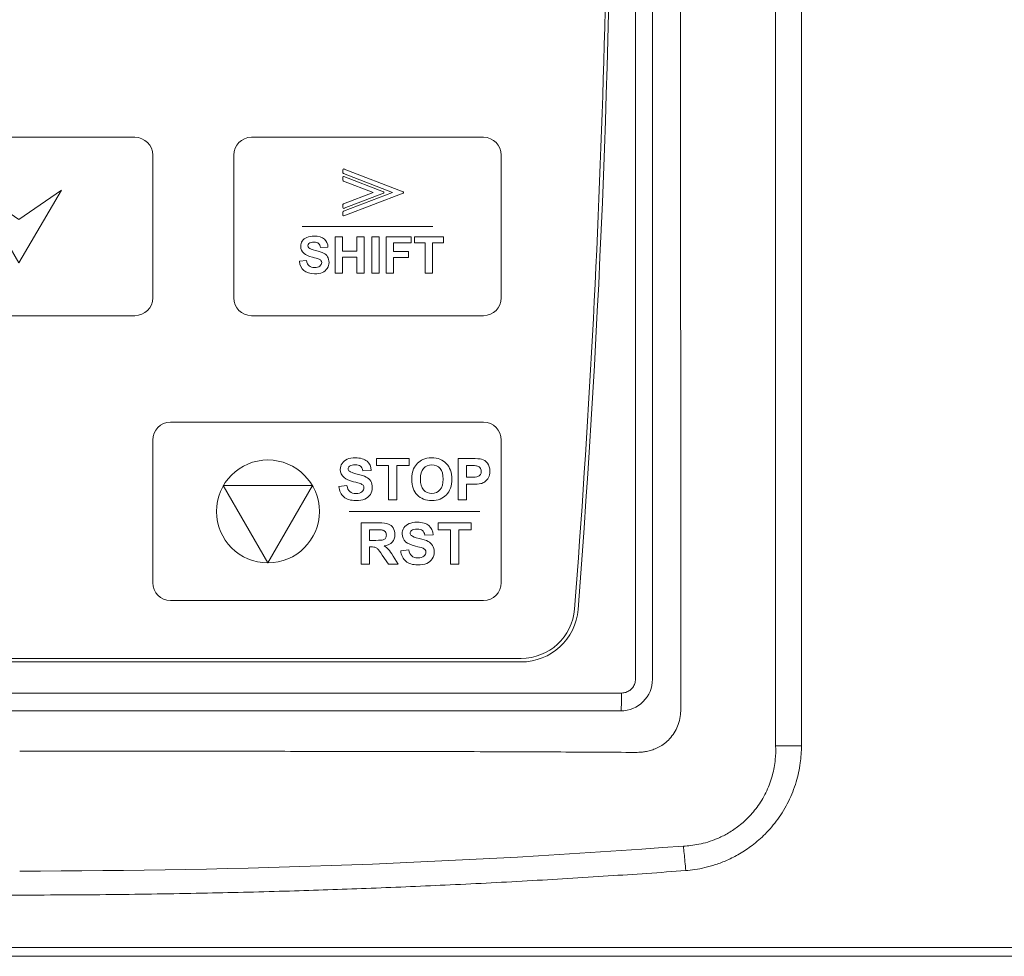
# Model space of a CAD drawing. Header units: millimetres. Extents: x -473 to 23648, y -382 to 1866.
# Tile 168 of 256: x 7759 to 7814, y 127 to 179. Entities that reach past the tile are written whole.
import ezdxf

# ---------------------------------------------------------------- set-up
doc = ezdxf.new("R2010")
doc.units = ezdxf.units.MM
doc.header["$LTSCALE"] = 80
doc.header["$PDMODE"] = 3
doc.header["$PDSIZE"] = 0.3
doc.layers.get('0').update_dxf_attribs({"linetype": 'CONTINUOUS'})
doc.styles.get("Standard").update_dxf_attribs({"font": 'technic_.ttf', "width": 0.7})
doc.dimstyles.get("Standard").update_dxf_attribs({"dimtxt": 3, "dimasz": 3, "dimexe": 0.18, "dimexo": 0.0625, "dimgap": 0.09, "dimtad": 1, "dimdsep": 46, "dimtxsty": 'Standard', "dimcen": 0.09, "dimadec": 0, "dimazin": 0, "dimtol": 1, "dimtp": 0.01, "dimtm": 0.01, "dimtfac": 1, "dimtofl": 0, "dimtmove": 0, "dimatfit": 3, "dimfxl": 1, "dimtolj": 1, "dimarcsym": 0})

# ---------------------------------------------------------------- blocks, each defined once
blk = doc.blocks.new('*D70')
at = {"color": 0, "lineweight": 0, "transparency": 16777216}
for p, q in [((7762.473, 290.574), (7903.268, 290.574)), ((7901.468, 282.574), (7901.468, 138.976)), ((7901.468, -43.302), (7901.468, 100.296)), ((7872.473, -51.302), (7903.268, -51.302))]:
    blk.add_line(p, q, dxfattribs=at)
for p in [(7760.673, 290.574), (7870.673, -51.302), (7901.468, -51.302)]:
    blk.add_point(p, dxfattribs=at)
for points in [[(7902.802, 282.574), (7900.135, 282.574), (7901.468, 290.574)], [(7900.135, -43.302), (7902.802, -43.302), (7901.468, -51.302)]]:
    blk.add_solid(points, dxfattribs=at)
at = {"color": 0, "lineweight": 0, "transparency": 16777216, "insert": (7901.468, 119.636), "char_height": 15, "attachment_point": 5, "rotation": 90}
blk.add_mtext('\\A1;341.9', dxfattribs=at)

msp = doc.modelspace()

# ---------------------------------------------------------------- linework, layer by layer
at = {"color": 0, "linetype": 'Continuous', "lineweight": 0}
for p, q in [((7793.696, 142.241), (7793.696, 247.641)), ((7794.647, 142.241), (7794.647, 247.641)), ((7731.061, 143.408), (7787.285, 143.408)), ((7787.285, 143.208), (7731.061, 143.208)), ((7725.425, 141.467), (7792.921, 141.467)), ((7803, 138.513), (7801.551, 138.514)), ((7644.183, 127.208), (7874.162, 127.208)), ((7644.183, 126.708), (7874.162, 126.708))]:
    msp.add_line(p, q, dxfattribs=at)
for centre, radius, start, end in [((7169.573, 194.743), 622.8, 355.525768, 4.48928), ((7169.573, 194.743), 622.6, 355.525768, 1.182237), ((7787.285, 146.408), 3, 270, 355.5258), ((7787.285, 146.408), 3.2, 270, 355.5258), ((7792.873, 142.241), 1.774, 269.9832, 0.0031), ((7793.161, 140.643), 3.077, 352.744, 359.9708), ((7793.71, 141.207), 3.069, 269.5944, 276.9411), ((7759.168, 627.808), 496.32, 270.00061, 274.29978)]:
    msp.add_arc(centre, radius, start, end, dxfattribs=at)
for points, start_tangent, end_tangent in [([(7803, 187.323), (7803, 163.586), (7803, 138.513)], (-0.000035, -1), (0.00001, -1)), ([(7801.552, 186.397), (7801.552, 163.095), (7801.552, 138.514)], (-0.000007, -1), (-0.000032, -1)), ([(7796.224, 180.059), (7796.226, 173.286), (7796.227, 167.177), (7796.229, 161.646), (7796.23, 156.632), (7796.232, 152.069), (7796.234, 147.898), (7796.236, 144.09), (7796.238, 140.642)], (0.00019, -1), (0.000614, -1)), ([(7792.921, 141.467), (7793.16, 141.505), (7793.376, 141.615), (7793.548, 141.786), (7793.658, 142.002), (7793.696, 142.241)], (0.999999, -0.001222), (0.000092, 1)), ([(7792.921, 141.467), (7792.917, 141.088), (7792.906, 140.765), (7792.891, 140.547), (7792.873, 140.467)], (-0.000669, -1), (-0.960024, -0.279918)), ([(7725.473, 140.467), (7747.936, 140.477), (7770.41, 140.477), (7792.873, 140.467)], (1, 0.000669), (1, -0.000669)), ([(7796.213, 140.255), (7796.128, 139.812), (7795.968, 139.415), (7795.743, 139.063), (7795.465, 138.762), (7795.165, 138.532), (7794.871, 138.371), (7794.587, 138.261), (7794.322, 138.194), (7794.081, 138.161)], (-0.09025, -0.995919), (-0.996346, -0.08541)), ([(7793.688, 138.138), (7791.547, 138.152), (7789.218, 138.164), (7786.698, 138.174), (7783.977, 138.182), (7781.045, 138.188), (7777.922, 138.194), (7774.992, 138.198), (7772.47, 138.201), (7770.191, 138.203), (7768.002, 138.204), (7765.796, 138.206), (7763.561, 138.207), (7761.324, 138.207), (7759.173, 138.207)], (-0.999973, 0.007383), (-1, 0)), ([(7801.552, 138.514), (7801.532, 137.734), (7801.377, 136.873), (7801.052, 135.984), (7800.575, 135.159), (7800.012, 134.484), (7799.42, 133.968), (7798.833, 133.582), (7798.273, 133.304), (7797.745, 133.114), (7797.249, 132.99), (7796.792, 132.917), (7796.379, 132.885)], (0.049801, -0.998759), (-0.999394, -0.034818)), ([(7803, 138.513), (7802.933, 137.546), (7802.702, 136.484), (7802.272, 135.394), (7801.67, 134.393), (7800.967, 133.564), (7800.238, 132.927), (7799.525, 132.45), (7798.838, 132.098), (7798.189, 131.847), (7797.583, 131.678), (7797.023, 131.572), (7796.51, 131.514)], (-0.000878, -1), (-0.997274, -0.073792)), ([(7796.51, 131.514), (7796.47, 132.013), (7796.425, 132.48), (7796.379, 132.885)], (-0.073844, 0.99727), (-0.124838, 0.992177)), ([(7759.173, 130.143), (7753.619, 130.173), (7748.594, 130.253), (7743.985, 130.369), (7739.692, 130.515), (7735.276, 130.703), (7730.697, 130.938), (7726.161, 131.213), (7721.835, 131.514)], (-1, 0), (-0.997273, 0.073798)), ([(7796.51, 131.514), (7792.172, 131.212), (7787.621, 130.936), (7783.028, 130.701), (7778.602, 130.513), (7774.304, 130.368), (7769.7, 130.252), (7764.692, 130.173), (7759.173, 130.143)], (-0.997273, -0.073798), (-1, 0))]:
    msp.add_spline(points, degree=3, dxfattribs=dict(at, start_tangent=start_tangent, end_tangent=end_tangent))
at = {"lineweight": 0}
for points, knots in [([(7752.632, 172.621), (7752.632, 172.621), (7765.632, 172.621), (7765.632, 172.621), (7765.632, 172.621), (7766.182, 172.621), (7766.632, 172.171), (7766.632, 171.621), (7766.632, 171.621), (7766.632, 171.621), (7766.632, 163.621), (7766.632, 163.621), (7766.632, 163.621), (7766.632, 163.071), (7766.182, 162.621), (7765.632, 162.621), (7765.632, 162.621), (7765.632, 162.621), (7752.632, 162.621), (7752.632, 162.621), (7752.632, 162.621), (7752.082, 162.621), (7751.632, 163.071), (7751.632, 163.621), (7751.632, 163.621), (7751.632, 163.621), (7751.632, 171.621), (7751.632, 171.621), (7751.632, 171.621), (7751.632, 172.171), (7752.082, 172.621), (7752.632, 172.621)], [0, 0, 0, 0, 0.125, 0.125, 0.125, 0.125, 0.25, 0.25, 0.25, 0.25, 0.375, 0.375, 0.375, 0.375, 0.5, 0.5, 0.5, 0.5, 0.625, 0.625, 0.625, 0.625, 0.75, 0.75, 0.75, 0.75, 0.875, 0.875, 0.875, 0.875, 1, 1, 1, 1]), ([(7772.173, 172.621), (7772.173, 172.621), (7785.173, 172.621), (7785.173, 172.621), (7785.173, 172.621), (7785.723, 172.621), (7786.173, 172.171), (7786.173, 171.621), (7786.173, 171.621), (7786.173, 171.621), (7786.173, 163.621), (7786.173, 163.621), (7786.173, 163.621), (7786.173, 163.071), (7785.723, 162.621), (7785.173, 162.621), (7785.173, 162.621), (7785.173, 162.621), (7772.173, 162.621), (7772.173, 162.621), (7772.173, 162.621), (7771.623, 162.621), (7771.173, 163.071), (7771.173, 163.621), (7771.173, 163.621), (7771.173, 163.621), (7771.173, 171.621), (7771.173, 171.621), (7771.173, 171.621), (7771.173, 172.171), (7771.623, 172.621), (7772.173, 172.621)], [0, 0, 0, 0, 0.125, 0.125, 0.125, 0.125, 0.25, 0.25, 0.25, 0.25, 0.375, 0.375, 0.375, 0.375, 0.5, 0.5, 0.5, 0.5, 0.625, 0.625, 0.625, 0.625, 0.75, 0.75, 0.75, 0.75, 0.875, 0.875, 0.875, 0.875, 1, 1, 1, 1]), ([(7777.294, 168.258), (7777.294, 168.258), (7777.294, 168.431), (7777.294, 168.431), (7777.294, 168.431), (7777.294, 168.451), (7777.307, 168.468), (7777.326, 168.473), (7777.326, 168.473), (7777.326, 168.473), (7780.082, 169.531), (7780.082, 169.531), (7780.082, 169.531), (7780.082, 169.531), (7777.322, 170.59), (7777.322, 170.59), (7777.322, 170.59), (7777.304, 170.597), (7777.293, 170.615), (7777.294, 170.633), (7777.294, 170.633), (7777.294, 170.633), (7777.293, 170.803), (7777.293, 170.803), (7777.293, 170.803), (7777.293, 170.827), (7777.313, 170.847), (7777.337, 170.847), (7777.337, 170.847), (7777.344, 170.847), (7777.35, 170.845), (7777.355, 170.843), (7777.355, 170.843), (7777.355, 170.843), (7780.666, 169.572), (7780.666, 169.572), (7780.666, 169.572), (7780.689, 169.563), (7780.7, 169.538), (7780.692, 169.515), (7780.692, 169.515), (7780.687, 169.503), (7780.678, 169.494), (7780.666, 169.49), (7780.666, 169.49), (7780.666, 169.49), (7780.666, 169.49), (7780.666, 169.49), (7780.666, 169.49), (7780.666, 169.49), (7777.353, 168.218), (7777.353, 168.218), (7777.353, 168.218), (7777.331, 168.209), (7777.305, 168.22), (7777.297, 168.243), (7777.297, 168.243), (7777.295, 168.248), (7777.294, 168.253), (7777.294, 168.258), (7777.294, 168.258), (7777.294, 168.258), (7777.294, 168.258), (7777.294, 168.258)], [0, 0, 0, 0, 0.0625, 0.0625, 0.0625, 0.0625, 0.125, 0.125, 0.125, 0.125, 0.1875, 0.1875, 0.1875, 0.1875, 0.25, 0.25, 0.25, 0.25, 0.3125, 0.3125, 0.3125, 0.3125, 0.375, 0.375, 0.375, 0.375, 0.4375, 0.4375, 0.4375, 0.4375, 0.5, 0.5, 0.5, 0.5, 0.5625, 0.5625, 0.5625, 0.5625, 0.625, 0.625, 0.625, 0.625, 0.6875, 0.6875, 0.6875, 0.6875, 0.75, 0.75, 0.75, 0.75, 0.8125, 0.8125, 0.8125, 0.8125, 0.875, 0.875, 0.875, 0.875, 0.9375, 0.9375, 0.9375, 0.9375, 1, 1, 1, 1]), ([(7779.571, 169.49), (7779.571, 169.49), (7777.357, 168.64), (7777.357, 168.64), (7777.357, 168.64), (7777.351, 168.637), (7777.345, 168.635), (7777.338, 168.635), (7777.338, 168.635), (7777.313, 168.635), (7777.294, 168.655), (7777.294, 168.679), (7777.294, 168.679), (7777.294, 168.679), (7777.294, 168.851), (7777.294, 168.851), (7777.294, 168.851), (7777.294, 168.851), (7777.294, 168.851), (7777.294, 168.851), (7777.294, 168.851), (7777.294, 168.869), (7777.305, 168.885), (7777.322, 168.892), (7777.322, 168.892), (7777.322, 168.892), (7778.986, 169.531), (7778.986, 169.531), (7778.986, 169.531), (7778.986, 169.531), (7777.323, 170.169), (7777.323, 170.169), (7777.323, 170.169), (7777.306, 170.175), (7777.294, 170.191), (7777.294, 170.21), (7777.294, 170.21), (7777.294, 170.21), (7777.294, 170.382), (7777.294, 170.382), (7777.294, 170.382), (7777.294, 170.382), (7777.294, 170.382), (7777.294, 170.382), (7777.294, 170.382), (7777.294, 170.387), (7777.295, 170.393), (7777.297, 170.398), (7777.297, 170.398), (7777.305, 170.42), (7777.331, 170.432), (7777.353, 170.423), (7777.353, 170.423), (7777.353, 170.423), (7779.571, 169.572), (7779.571, 169.572), (7779.571, 169.572), (7779.571, 169.572), (7779.571, 169.572), (7779.571, 169.572), (7779.571, 169.572), (7779.582, 169.567), (7779.591, 169.559), (7779.596, 169.547), (7779.596, 169.547), (7779.604, 169.524), (7779.593, 169.499), (7779.571, 169.49)], [0, 0, 0, 0, 0.058824, 0.058824, 0.058824, 0.058824, 0.117647, 0.117647, 0.117647, 0.117647, 0.176471, 0.176471, 0.176471, 0.176471, 0.235294, 0.235294, 0.235294, 0.235294, 0.294118, 0.294118, 0.294118, 0.294118, 0.352941, 0.352941, 0.352941, 0.352941, 0.411765, 0.411765, 0.411765, 0.411765, 0.470588, 0.470588, 0.470588, 0.470588, 0.529412, 0.529412, 0.529412, 0.529412, 0.588235, 0.588235, 0.588235, 0.588235, 0.647059, 0.647059, 0.647059, 0.647059, 0.705882, 0.705882, 0.705882, 0.705882, 0.764706, 0.764706, 0.764706, 0.764706, 0.823529, 0.823529, 0.823529, 0.823529, 0.882353, 0.882353, 0.882353, 0.882353, 0.941176, 0.941176, 0.941176, 0.941176, 1, 1, 1, 1]), ([(7759.132, 165.58), (7759.132, 165.58), (7760.328, 167.621), (7760.328, 167.621), (7760.328, 167.621), (7760.328, 167.621), (7761.524, 169.663), (7761.524, 169.663), (7761.524, 169.663), (7761.524, 169.663), (7759.132, 168.021), (7759.132, 168.021), (7759.132, 168.021), (7759.132, 168.021), (7756.739, 169.663), (7756.739, 169.663), (7756.739, 169.663), (7756.739, 169.663), (7757.935, 167.621), (7757.935, 167.621), (7757.935, 167.621), (7757.935, 167.621), (7759.132, 165.58), (7759.132, 165.58)], [0, 0, 0, 0, 0.166667, 0.166667, 0.166667, 0.166667, 0.333333, 0.333333, 0.333333, 0.333333, 0.5, 0.5, 0.5, 0.5, 0.666667, 0.666667, 0.666667, 0.666667, 0.833333, 0.833333, 0.833333, 0.833333, 1, 1, 1, 1]), ([(7774.856, 165.67), (7774.856, 165.67), (7775.257, 165.71), (7775.257, 165.71), (7775.257, 165.71), (7775.281, 165.575), (7775.33, 165.476), (7775.404, 165.413), (7775.404, 165.413), (7775.477, 165.35), (7775.576, 165.318), (7775.702, 165.318), (7775.702, 165.318), (7775.834, 165.318), (7775.935, 165.346), (7776.002, 165.403), (7776.002, 165.403), (7776.069, 165.459), (7776.103, 165.524), (7776.103, 165.6), (7776.103, 165.6), (7776.103, 165.648), (7776.088, 165.689), (7776.06, 165.722), (7776.06, 165.722), (7776.032, 165.757), (7775.983, 165.786), (7775.912, 165.811), (7775.912, 165.811), (7775.864, 165.828), (7775.754, 165.857), (7775.582, 165.9), (7775.582, 165.9), (7775.361, 165.955), (7775.207, 166.022), (7775.118, 166.102), (7775.118, 166.102), (7774.992, 166.214), (7774.93, 166.351), (7774.93, 166.512), (7774.93, 166.512), (7774.93, 166.616), (7774.959, 166.713), (7775.018, 166.804), (7775.018, 166.804), (7775.077, 166.894), (7775.162, 166.963), (7775.273, 167.01), (7775.273, 167.01), (7775.384, 167.057), (7775.517, 167.081), (7775.674, 167.081), (7775.674, 167.081), (7775.93, 167.081), (7776.123, 167.025), (7776.252, 166.913), (7776.252, 166.913), (7776.381, 166.8), (7776.449, 166.651), (7776.456, 166.463), (7776.456, 166.463), (7776.456, 166.463), (7776.044, 166.445), (7776.044, 166.445), (7776.044, 166.445), (7776.027, 166.55), (7775.989, 166.626), (7775.931, 166.671), (7775.931, 166.671), (7775.873, 166.717), (7775.786, 166.74), (7775.67, 166.74), (7775.67, 166.74), (7775.55, 166.74), (7775.456, 166.716), (7775.389, 166.667), (7775.389, 166.667), (7775.345, 166.635), (7775.323, 166.593), (7775.323, 166.54), (7775.323, 166.54), (7775.323, 166.492), (7775.344, 166.45), (7775.385, 166.416), (7775.385, 166.416), (7775.436, 166.373), (7775.563, 166.327), (7775.763, 166.28), (7775.763, 166.28), (7775.964, 166.233), (7776.112, 166.184), (7776.208, 166.133), (7776.208, 166.133), (7776.304, 166.082), (7776.379, 166.014), (7776.433, 165.926), (7776.433, 165.926), (7776.487, 165.838), (7776.514, 165.73), (7776.514, 165.601), (7776.514, 165.601), (7776.514, 165.484), (7776.482, 165.374), (7776.417, 165.273), (7776.417, 165.273), (7776.352, 165.171), (7776.26, 165.095), (7776.142, 165.045), (7776.142, 165.045), (7776.023, 164.995), (7775.875, 164.971), (7775.698, 164.971), (7775.698, 164.971), (7775.44, 164.971), (7775.242, 165.03), (7775.104, 165.149), (7775.104, 165.149), (7774.965, 165.269), (7774.883, 165.442), (7774.856, 165.67)], [0, 0, 0, 0, 0.033333, 0.033333, 0.033333, 0.033333, 0.066667, 0.066667, 0.066667, 0.066667, 0.1, 0.1, 0.1, 0.1, 0.133333, 0.133333, 0.133333, 0.133333, 0.166667, 0.166667, 0.166667, 0.166667, 0.2, 0.2, 0.2, 0.2, 0.233333, 0.233333, 0.233333, 0.233333, 0.266667, 0.266667, 0.266667, 0.266667, 0.3, 0.3, 0.3, 0.3, 0.333333, 0.333333, 0.333333, 0.333333, 0.366667, 0.366667, 0.366667, 0.366667, 0.4, 0.4, 0.4, 0.4, 0.433333, 0.433333, 0.433333, 0.433333, 0.466667, 0.466667, 0.466667, 0.466667, 0.5, 0.5, 0.5, 0.5, 0.533333, 0.533333, 0.533333, 0.533333, 0.566667, 0.566667, 0.566667, 0.566667, 0.6, 0.6, 0.6, 0.6, 0.633333, 0.633333, 0.633333, 0.633333, 0.666667, 0.666667, 0.666667, 0.666667, 0.7, 0.7, 0.7, 0.7, 0.733333, 0.733333, 0.733333, 0.733333, 0.766667, 0.766667, 0.766667, 0.766667, 0.8, 0.8, 0.8, 0.8, 0.833333, 0.833333, 0.833333, 0.833333, 0.866667, 0.866667, 0.866667, 0.866667, 0.9, 0.9, 0.9, 0.9, 0.933333, 0.933333, 0.933333, 0.933333, 0.966667, 0.966667, 0.966667, 0.966667, 1, 1, 1, 1]), ([(7776.862, 165.007), (7776.862, 165.007), (7776.862, 167.046), (7776.862, 167.046), (7776.862, 167.046), (7776.862, 167.046), (7777.274, 167.046), (7777.274, 167.046), (7777.274, 167.046), (7777.274, 167.046), (7777.274, 166.244), (7777.274, 166.244), (7777.274, 166.244), (7777.274, 166.244), (7778.081, 166.244), (7778.081, 166.244), (7778.081, 166.244), (7778.081, 166.244), (7778.081, 167.046), (7778.081, 167.046), (7778.081, 167.046), (7778.081, 167.046), (7778.493, 167.046), (7778.493, 167.046), (7778.493, 167.046), (7778.493, 167.046), (7778.493, 165.007), (7778.493, 165.007), (7778.493, 165.007), (7778.493, 165.007), (7778.081, 165.007), (7778.081, 165.007), (7778.081, 165.007), (7778.081, 165.007), (7778.081, 165.899), (7778.081, 165.899), (7778.081, 165.899), (7778.081, 165.899), (7777.274, 165.899), (7777.274, 165.899), (7777.274, 165.899), (7777.274, 165.899), (7777.274, 165.007), (7777.274, 165.007), (7777.274, 165.007), (7777.274, 165.007), (7776.862, 165.007), (7776.862, 165.007)], [0, 0, 0, 0, 0.083333, 0.083333, 0.083333, 0.083333, 0.166667, 0.166667, 0.166667, 0.166667, 0.25, 0.25, 0.25, 0.25, 0.333333, 0.333333, 0.333333, 0.333333, 0.416667, 0.416667, 0.416667, 0.416667, 0.5, 0.5, 0.5, 0.5, 0.583333, 0.583333, 0.583333, 0.583333, 0.666667, 0.666667, 0.666667, 0.666667, 0.75, 0.75, 0.75, 0.75, 0.833333, 0.833333, 0.833333, 0.833333, 0.916667, 0.916667, 0.916667, 0.916667, 1, 1, 1, 1]), ([(7778.906, 165.007), (7778.906, 165.007), (7778.906, 167.046), (7778.906, 167.046), (7778.906, 167.046), (7778.906, 167.046), (7779.318, 167.046), (7779.318, 167.046), (7779.318, 167.046), (7779.318, 167.046), (7779.318, 165.007), (7779.318, 165.007), (7779.318, 165.007), (7779.318, 165.007), (7778.906, 165.007), (7778.906, 165.007)], [0, 0, 0, 0, 0.25, 0.25, 0.25, 0.25, 0.5, 0.5, 0.5, 0.5, 0.75, 0.75, 0.75, 0.75, 1, 1, 1, 1]), ([(7779.713, 165.007), (7779.713, 165.007), (7779.713, 167.046), (7779.713, 167.046), (7779.713, 167.046), (7779.713, 167.046), (7781.111, 167.046), (7781.111, 167.046), (7781.111, 167.046), (7781.111, 167.046), (7781.111, 166.701), (7781.111, 166.701), (7781.111, 166.701), (7781.111, 166.701), (7780.125, 166.701), (7780.125, 166.701), (7780.125, 166.701), (7780.125, 166.701), (7780.125, 166.219), (7780.125, 166.219), (7780.125, 166.219), (7780.125, 166.219), (7780.976, 166.219), (7780.976, 166.219), (7780.976, 166.219), (7780.976, 166.219), (7780.976, 165.874), (7780.976, 165.874), (7780.976, 165.874), (7780.976, 165.874), (7780.125, 165.874), (7780.125, 165.874), (7780.125, 165.874), (7780.125, 165.874), (7780.125, 165.007), (7780.125, 165.007), (7780.125, 165.007), (7780.125, 165.007), (7779.713, 165.007), (7779.713, 165.007)], [0, 0, 0, 0, 0.1, 0.1, 0.1, 0.1, 0.2, 0.2, 0.2, 0.2, 0.3, 0.3, 0.3, 0.3, 0.4, 0.4, 0.4, 0.4, 0.5, 0.5, 0.5, 0.5, 0.6, 0.6, 0.6, 0.6, 0.7, 0.7, 0.7, 0.7, 0.8, 0.8, 0.8, 0.8, 0.9, 0.9, 0.9, 0.9, 1, 1, 1, 1]), ([(7781.91, 165.007), (7781.91, 165.007), (7781.91, 166.701), (7781.91, 166.701), (7781.91, 166.701), (7781.91, 166.701), (7781.305, 166.701), (7781.305, 166.701), (7781.305, 166.701), (7781.305, 166.701), (7781.305, 167.046), (7781.305, 167.046), (7781.305, 167.046), (7781.305, 167.046), (7782.925, 167.046), (7782.925, 167.046), (7782.925, 167.046), (7782.925, 167.046), (7782.925, 166.701), (7782.925, 166.701), (7782.925, 166.701), (7782.925, 166.701), (7782.322, 166.701), (7782.322, 166.701), (7782.322, 166.701), (7782.322, 166.701), (7782.322, 165.007), (7782.322, 165.007), (7782.322, 165.007), (7782.322, 165.007), (7781.91, 165.007), (7781.91, 165.007)], [0, 0, 0, 0, 0.125, 0.125, 0.125, 0.125, 0.25, 0.25, 0.25, 0.25, 0.375, 0.375, 0.375, 0.375, 0.5, 0.5, 0.5, 0.5, 0.625, 0.625, 0.625, 0.625, 0.75, 0.75, 0.75, 0.75, 0.875, 0.875, 0.875, 0.875, 1, 1, 1, 1]), ([(7767.632, 156.651), (7767.632, 156.651), (7785.173, 156.651), (7785.173, 156.651), (7785.173, 156.651), (7785.723, 156.651), (7786.173, 156.201), (7786.173, 155.651), (7786.173, 155.651), (7786.173, 155.651), (7786.173, 147.651), (7786.173, 147.651), (7786.173, 147.651), (7786.173, 147.101), (7785.723, 146.651), (7785.173, 146.651), (7785.173, 146.651), (7785.173, 146.651), (7767.632, 146.651), (7767.632, 146.651), (7767.632, 146.651), (7767.082, 146.651), (7766.632, 147.101), (7766.632, 147.651), (7766.632, 147.651), (7766.632, 147.651), (7766.632, 155.651), (7766.632, 155.651), (7766.632, 155.651), (7766.632, 156.201), (7767.082, 156.651), (7767.632, 156.651)], [0, 0, 0, 0, 0.125, 0.125, 0.125, 0.125, 0.25, 0.25, 0.25, 0.25, 0.375, 0.375, 0.375, 0.375, 0.5, 0.5, 0.5, 0.5, 0.625, 0.625, 0.625, 0.625, 0.75, 0.75, 0.75, 0.75, 0.875, 0.875, 0.875, 0.875, 1, 1, 1, 1]), ([(7777.062, 153.051), (7777.062, 153.051), (7777.517, 153.096), (7777.517, 153.096), (7777.517, 153.096), (7777.544, 152.943), (7777.599, 152.831), (7777.683, 152.76), (7777.683, 152.76), (7777.766, 152.689), (7777.879, 152.653), (7778.021, 152.653), (7778.021, 152.653), (7778.171, 152.653), (7778.285, 152.684), (7778.361, 152.748), (7778.361, 152.748), (7778.437, 152.812), (7778.475, 152.886), (7778.475, 152.971), (7778.475, 152.971), (7778.475, 153.026), (7778.459, 153.072), (7778.427, 153.111), (7778.427, 153.111), (7778.395, 153.149), (7778.339, 153.183), (7778.259, 153.211), (7778.259, 153.211), (7778.205, 153.23), (7778.08, 153.264), (7777.885, 153.312), (7777.885, 153.312), (7777.635, 153.374), (7777.46, 153.45), (7777.359, 153.541), (7777.359, 153.541), (7777.217, 153.668), (7777.146, 153.823), (7777.146, 154.006), (7777.146, 154.006), (7777.146, 154.124), (7777.179, 154.233), (7777.246, 154.336), (7777.246, 154.336), (7777.313, 154.439), (7777.409, 154.517), (7777.534, 154.57), (7777.534, 154.57), (7777.66, 154.624), (7777.812, 154.651), (7777.989, 154.651), (7777.989, 154.651), (7778.28, 154.651), (7778.498, 154.587), (7778.645, 154.46), (7778.645, 154.46), (7778.791, 154.333), (7778.868, 154.163), (7778.876, 153.95), (7778.876, 153.95), (7778.876, 153.95), (7778.409, 153.93), (7778.409, 153.93), (7778.409, 153.93), (7778.389, 154.049), (7778.346, 154.134), (7778.281, 154.186), (7778.281, 154.186), (7778.215, 154.238), (7778.116, 154.264), (7777.985, 154.264), (7777.985, 154.264), (7777.849, 154.264), (7777.743, 154.237), (7777.666, 154.181), (7777.666, 154.181), (7777.617, 154.145), (7777.592, 154.097), (7777.592, 154.038), (7777.592, 154.038), (7777.592, 153.983), (7777.615, 153.936), (7777.662, 153.897), (7777.662, 153.897), (7777.72, 153.848), (7777.863, 153.796), (7778.091, 153.743), (7778.091, 153.743), (7778.318, 153.689), (7778.486, 153.633), (7778.594, 153.576), (7778.594, 153.576), (7778.703, 153.519), (7778.788, 153.441), (7778.85, 153.341), (7778.85, 153.341), (7778.911, 153.241), (7778.942, 153.119), (7778.942, 152.973), (7778.942, 152.973), (7778.942, 152.84), (7778.905, 152.716), (7778.832, 152.601), (7778.832, 152.601), (7778.758, 152.485), (7778.654, 152.399), (7778.519, 152.343), (7778.519, 152.343), (7778.385, 152.287), (7778.217, 152.259), (7778.016, 152.259), (7778.016, 152.259), (7777.724, 152.259), (7777.5, 152.326), (7777.343, 152.461), (7777.343, 152.461), (7777.186, 152.596), (7777.093, 152.793), (7777.062, 153.051)], [0, 0, 0, 0, 0.033333, 0.033333, 0.033333, 0.033333, 0.066667, 0.066667, 0.066667, 0.066667, 0.1, 0.1, 0.1, 0.1, 0.133333, 0.133333, 0.133333, 0.133333, 0.166667, 0.166667, 0.166667, 0.166667, 0.2, 0.2, 0.2, 0.2, 0.233333, 0.233333, 0.233333, 0.233333, 0.266667, 0.266667, 0.266667, 0.266667, 0.3, 0.3, 0.3, 0.3, 0.333333, 0.333333, 0.333333, 0.333333, 0.366667, 0.366667, 0.366667, 0.366667, 0.4, 0.4, 0.4, 0.4, 0.433333, 0.433333, 0.433333, 0.433333, 0.466667, 0.466667, 0.466667, 0.466667, 0.5, 0.5, 0.5, 0.5, 0.533333, 0.533333, 0.533333, 0.533333, 0.566667, 0.566667, 0.566667, 0.566667, 0.6, 0.6, 0.6, 0.6, 0.633333, 0.633333, 0.633333, 0.633333, 0.666667, 0.666667, 0.666667, 0.666667, 0.7, 0.7, 0.7, 0.7, 0.733333, 0.733333, 0.733333, 0.733333, 0.766667, 0.766667, 0.766667, 0.766667, 0.8, 0.8, 0.8, 0.8, 0.833333, 0.833333, 0.833333, 0.833333, 0.866667, 0.866667, 0.866667, 0.866667, 0.9, 0.9, 0.9, 0.9, 0.933333, 0.933333, 0.933333, 0.933333, 0.966667, 0.966667, 0.966667, 0.966667, 1, 1, 1, 1]), ([(7779.855, 152.3), (7779.855, 152.3), (7779.855, 154.22), (7779.855, 154.22), (7779.855, 154.22), (7779.855, 154.22), (7779.169, 154.22), (7779.169, 154.22), (7779.169, 154.22), (7779.169, 154.22), (7779.169, 154.611), (7779.169, 154.611), (7779.169, 154.611), (7779.169, 154.611), (7781.006, 154.611), (7781.006, 154.611), (7781.006, 154.611), (7781.006, 154.611), (7781.006, 154.22), (7781.006, 154.22), (7781.006, 154.22), (7781.006, 154.22), (7780.322, 154.22), (7780.322, 154.22), (7780.322, 154.22), (7780.322, 154.22), (7780.322, 152.3), (7780.322, 152.3), (7780.322, 152.3), (7780.322, 152.3), (7779.855, 152.3), (7779.855, 152.3)], [0, 0, 0, 0, 0.125, 0.125, 0.125, 0.125, 0.25, 0.25, 0.25, 0.25, 0.375, 0.375, 0.375, 0.375, 0.5, 0.5, 0.5, 0.5, 0.625, 0.625, 0.625, 0.625, 0.75, 0.75, 0.75, 0.75, 0.875, 0.875, 0.875, 0.875, 1, 1, 1, 1]), ([(7781.155, 153.441), (7781.155, 153.677), (7781.19, 153.874), (7781.26, 154.034), (7781.26, 154.034), (7781.313, 154.152), (7781.385, 154.258), (7781.476, 154.351), (7781.476, 154.351), (7781.567, 154.444), (7781.666, 154.514), (7781.774, 154.559), (7781.774, 154.559), (7781.919, 154.62), (7782.084, 154.651), (7782.273, 154.651), (7782.273, 154.651), (7782.613, 154.651), (7782.886, 154.545), (7783.09, 154.334), (7783.09, 154.334), (7783.295, 154.123), (7783.397, 153.829), (7783.397, 153.452), (7783.397, 153.452), (7783.397, 153.079), (7783.295, 152.787), (7783.093, 152.576), (7783.093, 152.576), (7782.89, 152.366), (7782.618, 152.26), (7782.279, 152.26), (7782.279, 152.26), (7781.935, 152.26), (7781.662, 152.365), (7781.459, 152.575), (7781.459, 152.575), (7781.256, 152.785), (7781.155, 153.074), (7781.155, 153.441)], [0, 0, 0, 0, 0.1, 0.1, 0.1, 0.1, 0.2, 0.2, 0.2, 0.2, 0.3, 0.3, 0.3, 0.3, 0.4, 0.4, 0.4, 0.4, 0.5, 0.5, 0.5, 0.5, 0.6, 0.6, 0.6, 0.6, 0.7, 0.7, 0.7, 0.7, 0.8, 0.8, 0.8, 0.8, 0.9, 0.9, 0.9, 0.9, 1, 1, 1, 1]), ([(7783.762, 152.3), (7783.762, 152.3), (7783.762, 154.611), (7783.762, 154.611), (7783.762, 154.611), (7783.762, 154.611), (7784.51, 154.611), (7784.51, 154.611), (7784.51, 154.611), (7784.794, 154.611), (7784.979, 154.599), (7785.065, 154.576), (7785.065, 154.576), (7785.198, 154.542), (7785.309, 154.467), (7785.398, 154.35), (7785.398, 154.35), (7785.488, 154.234), (7785.532, 154.084), (7785.532, 153.9), (7785.532, 153.9), (7785.532, 153.758), (7785.507, 153.639), (7785.455, 153.542), (7785.455, 153.542), (7785.403, 153.445), (7785.338, 153.37), (7785.258, 153.314), (7785.258, 153.314), (7785.179, 153.259), (7785.099, 153.223), (7785.017, 153.205), (7785.017, 153.205), (7784.905, 153.183), (7784.744, 153.172), (7784.532, 153.172), (7784.532, 153.172), (7784.532, 153.172), (7784.228, 153.172), (7784.228, 153.172), (7784.228, 153.172), (7784.228, 153.172), (7784.228, 152.3), (7784.228, 152.3), (7784.228, 152.3), (7784.228, 152.3), (7783.762, 152.3), (7783.762, 152.3)], [0, 0, 0, 0, 0.083333, 0.083333, 0.083333, 0.083333, 0.166667, 0.166667, 0.166667, 0.166667, 0.25, 0.25, 0.25, 0.25, 0.333333, 0.333333, 0.333333, 0.333333, 0.416667, 0.416667, 0.416667, 0.416667, 0.5, 0.5, 0.5, 0.5, 0.583333, 0.583333, 0.583333, 0.583333, 0.666667, 0.666667, 0.666667, 0.666667, 0.75, 0.75, 0.75, 0.75, 0.833333, 0.833333, 0.833333, 0.833333, 0.916667, 0.916667, 0.916667, 0.916667, 1, 1, 1, 1]), ([(7773.091, 148.763), (7771.498, 148.763), (7770.206, 150.055), (7770.206, 151.648), (7770.206, 151.648), (7770.206, 153.241), (7771.498, 154.532), (7773.091, 154.532), (7773.091, 154.532), (7774.683, 154.532), (7775.975, 153.241), (7775.975, 151.648), (7775.975, 151.648), (7775.975, 150.055), (7774.683, 148.763), (7773.091, 148.763)], [0, 0, 0, 0, 0.25, 0.25, 0.25, 0.25, 0.5, 0.5, 0.5, 0.5, 0.75, 0.75, 0.75, 0.75, 1, 1, 1, 1]), ([(7781.635, 153.457), (7781.635, 153.195), (7781.696, 152.997), (7781.817, 152.861), (7781.817, 152.861), (7781.938, 152.726), (7782.091, 152.659), (7782.278, 152.659), (7782.278, 152.659), (7782.463, 152.659), (7782.616, 152.726), (7782.736, 152.86), (7782.736, 152.86), (7782.855, 152.994), (7782.914, 153.195), (7782.914, 153.463), (7782.914, 153.463), (7782.914, 153.728), (7782.856, 153.926), (7782.741, 154.056), (7782.741, 154.056), (7782.624, 154.187), (7782.47, 154.252), (7782.278, 154.252), (7782.278, 154.252), (7782.085, 154.252), (7781.93, 154.186), (7781.812, 154.054), (7781.812, 154.054), (7781.695, 153.922), (7781.635, 153.723), (7781.635, 153.457)], [0, 0, 0, 0, 0.125, 0.125, 0.125, 0.125, 0.25, 0.25, 0.25, 0.25, 0.375, 0.375, 0.375, 0.375, 0.5, 0.5, 0.5, 0.5, 0.625, 0.625, 0.625, 0.625, 0.75, 0.75, 0.75, 0.75, 0.875, 0.875, 0.875, 0.875, 1, 1, 1, 1]), ([(7784.228, 154.22), (7784.228, 154.22), (7784.228, 153.564), (7784.228, 153.564), (7784.228, 153.564), (7784.228, 153.564), (7784.483, 153.564), (7784.483, 153.564), (7784.483, 153.564), (7784.667, 153.564), (7784.791, 153.576), (7784.853, 153.601), (7784.853, 153.601), (7784.914, 153.625), (7784.963, 153.662), (7784.998, 153.714), (7784.998, 153.714), (7785.033, 153.766), (7785.051, 153.825), (7785.051, 153.894), (7785.051, 153.894), (7785.051, 153.978), (7785.026, 154.047), (7784.977, 154.102), (7784.977, 154.102), (7784.928, 154.157), (7784.865, 154.191), (7784.79, 154.204), (7784.79, 154.204), (7784.734, 154.215), (7784.622, 154.22), (7784.454, 154.22), (7784.454, 154.22), (7784.454, 154.22), (7784.228, 154.22), (7784.228, 154.22)], [0, 0, 0, 0, 0.111111, 0.111111, 0.111111, 0.111111, 0.222222, 0.222222, 0.222222, 0.222222, 0.333333, 0.333333, 0.333333, 0.333333, 0.444444, 0.444444, 0.444444, 0.444444, 0.555556, 0.555556, 0.555556, 0.555556, 0.666667, 0.666667, 0.666667, 0.666667, 0.777778, 0.777778, 0.777778, 0.777778, 0.888889, 0.888889, 0.888889, 0.888889, 1, 1, 1, 1]), ([(7773.091, 148.763), (7773.091, 148.763), (7771.839, 150.932), (7771.839, 150.932), (7771.839, 150.932), (7771.839, 150.932), (7770.587, 153.101), (7770.587, 153.101), (7770.587, 153.101), (7770.587, 153.101), (7773.091, 153.101), (7773.091, 153.101), (7773.091, 153.101), (7773.091, 153.101), (7775.595, 153.101), (7775.595, 153.101), (7775.595, 153.101), (7775.595, 153.101), (7774.343, 150.932), (7774.343, 150.932), (7774.343, 150.932), (7774.343, 150.932), (7773.091, 148.763), (7773.091, 148.763)], [0, 0, 0, 0, 0.166667, 0.166667, 0.166667, 0.166667, 0.333333, 0.333333, 0.333333, 0.333333, 0.5, 0.5, 0.5, 0.5, 0.666667, 0.666667, 0.666667, 0.666667, 0.833333, 0.833333, 0.833333, 0.833333, 1, 1, 1, 1]), ([(7778.32, 148.692), (7778.32, 148.692), (7778.32, 151.003), (7778.32, 151.003), (7778.32, 151.003), (7778.32, 151.003), (7779.303, 151.003), (7779.303, 151.003), (7779.303, 151.003), (7779.55, 151.003), (7779.729, 150.982), (7779.841, 150.941), (7779.841, 150.941), (7779.953, 150.9), (7780.043, 150.826), (7780.11, 150.72), (7780.11, 150.72), (7780.177, 150.613), (7780.211, 150.492), (7780.211, 150.355), (7780.211, 150.355), (7780.211, 150.182), (7780.16, 150.038), (7780.058, 149.925), (7780.058, 149.925), (7779.956, 149.813), (7779.803, 149.741), (7779.6, 149.712), (7779.6, 149.712), (7779.702, 149.653), (7779.785, 149.588), (7779.851, 149.518), (7779.851, 149.518), (7779.916, 149.447), (7780.005, 149.322), (7780.116, 149.143), (7780.116, 149.143), (7780.116, 149.143), (7780.399, 148.692), (7780.399, 148.692), (7780.399, 148.692), (7780.399, 148.692), (7779.84, 148.692), (7779.84, 148.692), (7779.84, 148.692), (7779.84, 148.692), (7779.503, 149.195), (7779.503, 149.195), (7779.503, 149.195), (7779.383, 149.375), (7779.301, 149.488), (7779.257, 149.535), (7779.257, 149.535), (7779.213, 149.581), (7779.166, 149.613), (7779.116, 149.631), (7779.116, 149.631), (7779.067, 149.648), (7778.989, 149.657), (7778.881, 149.657), (7778.881, 149.657), (7778.881, 149.657), (7778.787, 149.657), (7778.787, 149.657), (7778.787, 149.657), (7778.787, 149.657), (7778.787, 148.692), (7778.787, 148.692), (7778.787, 148.692), (7778.787, 148.692), (7778.32, 148.692), (7778.32, 148.692)], [0, 0, 0, 0, 0.055556, 0.055556, 0.055556, 0.055556, 0.111111, 0.111111, 0.111111, 0.111111, 0.166667, 0.166667, 0.166667, 0.166667, 0.222222, 0.222222, 0.222222, 0.222222, 0.277778, 0.277778, 0.277778, 0.277778, 0.333333, 0.333333, 0.333333, 0.333333, 0.388889, 0.388889, 0.388889, 0.388889, 0.444444, 0.444444, 0.444444, 0.444444, 0.5, 0.5, 0.5, 0.5, 0.555556, 0.555556, 0.555556, 0.555556, 0.611111, 0.611111, 0.611111, 0.611111, 0.666667, 0.666667, 0.666667, 0.666667, 0.722222, 0.722222, 0.722222, 0.722222, 0.777778, 0.777778, 0.777778, 0.777778, 0.833333, 0.833333, 0.833333, 0.833333, 0.888889, 0.888889, 0.888889, 0.888889, 0.944444, 0.944444, 0.944444, 0.944444, 1, 1, 1, 1]), ([(7780.533, 149.444), (7780.533, 149.444), (7780.987, 149.488), (7780.987, 149.488), (7780.987, 149.488), (7781.014, 149.335), (7781.069, 149.223), (7781.153, 149.152), (7781.153, 149.152), (7781.237, 149.081), (7781.349, 149.045), (7781.491, 149.045), (7781.491, 149.045), (7781.641, 149.045), (7781.755, 149.076), (7781.831, 149.141), (7781.831, 149.141), (7781.907, 149.204), (7781.945, 149.278), (7781.945, 149.363), (7781.945, 149.363), (7781.945, 149.418), (7781.929, 149.465), (7781.897, 149.503), (7781.897, 149.503), (7781.865, 149.542), (7781.809, 149.575), (7781.729, 149.603), (7781.729, 149.603), (7781.675, 149.622), (7781.55, 149.656), (7781.356, 149.704), (7781.356, 149.704), (7781.105, 149.766), (7780.93, 149.842), (7780.829, 149.933), (7780.829, 149.933), (7780.687, 150.06), (7780.616, 150.215), (7780.616, 150.398), (7780.616, 150.398), (7780.616, 150.516), (7780.649, 150.626), (7780.716, 150.728), (7780.716, 150.728), (7780.783, 150.831), (7780.879, 150.909), (7781.005, 150.963), (7781.005, 150.963), (7781.131, 151.016), (7781.282, 151.043), (7781.459, 151.043), (7781.459, 151.043), (7781.75, 151.043), (7781.968, 150.979), (7782.115, 150.852), (7782.115, 150.852), (7782.261, 150.725), (7782.338, 150.555), (7782.346, 150.342), (7782.346, 150.342), (7782.346, 150.342), (7781.879, 150.322), (7781.879, 150.322), (7781.879, 150.322), (7781.859, 150.441), (7781.816, 150.527), (7781.751, 150.578), (7781.751, 150.578), (7781.685, 150.63), (7781.586, 150.656), (7781.455, 150.656), (7781.455, 150.656), (7781.319, 150.656), (7781.213, 150.629), (7781.136, 150.573), (7781.136, 150.573), (7781.087, 150.537), (7781.062, 150.489), (7781.062, 150.43), (7781.062, 150.43), (7781.062, 150.375), (7781.085, 150.328), (7781.132, 150.289), (7781.132, 150.289), (7781.19, 150.24), (7781.333, 150.188), (7781.561, 150.135), (7781.561, 150.135), (7781.788, 150.081), (7781.956, 150.025), (7782.064, 149.968), (7782.064, 149.968), (7782.173, 149.911), (7782.258, 149.833), (7782.32, 149.733), (7782.32, 149.733), (7782.381, 149.634), (7782.412, 149.511), (7782.412, 149.365), (7782.412, 149.365), (7782.412, 149.233), (7782.376, 149.108), (7782.302, 148.993), (7782.302, 148.993), (7782.228, 148.877), (7782.124, 148.791), (7781.99, 148.735), (7781.99, 148.735), (7781.855, 148.679), (7781.687, 148.651), (7781.486, 148.651), (7781.486, 148.651), (7781.194, 148.651), (7780.97, 148.718), (7780.813, 148.853), (7780.813, 148.853), (7780.656, 148.988), (7780.563, 149.185), (7780.533, 149.444)], [0, 0, 0, 0, 0.033333, 0.033333, 0.033333, 0.033333, 0.066667, 0.066667, 0.066667, 0.066667, 0.1, 0.1, 0.1, 0.1, 0.133333, 0.133333, 0.133333, 0.133333, 0.166667, 0.166667, 0.166667, 0.166667, 0.2, 0.2, 0.2, 0.2, 0.233333, 0.233333, 0.233333, 0.233333, 0.266667, 0.266667, 0.266667, 0.266667, 0.3, 0.3, 0.3, 0.3, 0.333333, 0.333333, 0.333333, 0.333333, 0.366667, 0.366667, 0.366667, 0.366667, 0.4, 0.4, 0.4, 0.4, 0.433333, 0.433333, 0.433333, 0.433333, 0.466667, 0.466667, 0.466667, 0.466667, 0.5, 0.5, 0.5, 0.5, 0.533333, 0.533333, 0.533333, 0.533333, 0.566667, 0.566667, 0.566667, 0.566667, 0.6, 0.6, 0.6, 0.6, 0.633333, 0.633333, 0.633333, 0.633333, 0.666667, 0.666667, 0.666667, 0.666667, 0.7, 0.7, 0.7, 0.7, 0.733333, 0.733333, 0.733333, 0.733333, 0.766667, 0.766667, 0.766667, 0.766667, 0.8, 0.8, 0.8, 0.8, 0.833333, 0.833333, 0.833333, 0.833333, 0.866667, 0.866667, 0.866667, 0.866667, 0.9, 0.9, 0.9, 0.9, 0.933333, 0.933333, 0.933333, 0.933333, 0.966667, 0.966667, 0.966667, 0.966667, 1, 1, 1, 1]), ([(7783.325, 148.692), (7783.325, 148.692), (7783.325, 150.612), (7783.325, 150.612), (7783.325, 150.612), (7783.325, 150.612), (7782.639, 150.612), (7782.639, 150.612), (7782.639, 150.612), (7782.639, 150.612), (7782.639, 151.003), (7782.639, 151.003), (7782.639, 151.003), (7782.639, 151.003), (7784.476, 151.003), (7784.476, 151.003), (7784.476, 151.003), (7784.476, 151.003), (7784.476, 150.612), (7784.476, 150.612), (7784.476, 150.612), (7784.476, 150.612), (7783.792, 150.612), (7783.792, 150.612), (7783.792, 150.612), (7783.792, 150.612), (7783.792, 148.692), (7783.792, 148.692), (7783.792, 148.692), (7783.792, 148.692), (7783.325, 148.692), (7783.325, 148.692)], [0, 0, 0, 0, 0.125, 0.125, 0.125, 0.125, 0.25, 0.25, 0.25, 0.25, 0.375, 0.375, 0.375, 0.375, 0.5, 0.5, 0.5, 0.5, 0.625, 0.625, 0.625, 0.625, 0.75, 0.75, 0.75, 0.75, 0.875, 0.875, 0.875, 0.875, 1, 1, 1, 1]), ([(7778.787, 150.026), (7778.787, 150.026), (7779.132, 150.026), (7779.132, 150.026), (7779.132, 150.026), (7779.356, 150.026), (7779.496, 150.035), (7779.552, 150.054), (7779.552, 150.054), (7779.607, 150.073), (7779.651, 150.106), (7779.683, 150.152), (7779.683, 150.152), (7779.714, 150.198), (7779.73, 150.256), (7779.73, 150.325), (7779.73, 150.325), (7779.73, 150.403), (7779.709, 150.466), (7779.668, 150.514), (7779.668, 150.514), (7779.626, 150.562), (7779.568, 150.592), (7779.492, 150.605), (7779.492, 150.605), (7779.454, 150.609), (7779.34, 150.612), (7779.151, 150.612), (7779.151, 150.612), (7779.151, 150.612), (7778.787, 150.612), (7778.787, 150.612), (7778.787, 150.612), (7778.787, 150.612), (7778.787, 150.026), (7778.787, 150.026)], [0, 0, 0, 0, 0.111111, 0.111111, 0.111111, 0.111111, 0.222222, 0.222222, 0.222222, 0.222222, 0.333333, 0.333333, 0.333333, 0.333333, 0.444444, 0.444444, 0.444444, 0.444444, 0.555556, 0.555556, 0.555556, 0.555556, 0.666667, 0.666667, 0.666667, 0.666667, 0.777778, 0.777778, 0.777778, 0.777778, 0.888889, 0.888889, 0.888889, 0.888889, 1, 1, 1, 1])]:
    msp.add_open_spline(points, degree=3, knots=knots, dxfattribs=at)
for points in [[(7775.009, 167.621), (7775.009, 167.621), (7782.336, 167.621), (7782.336, 167.621)], [(7777.635, 151.651), (7777.635, 151.651), (7784.961, 151.651), (7784.961, 151.651)]]:
    msp.add_open_spline(points, degree=3, dxfattribs=at)

# ---------------------------------------------------------------- dimensions: what is measured, and where the dimension line sits
at = {"color": 3, "lineweight": 0}
dim = msp.add_linear_dim(base=(7901.468, -51.302), p1=(7760.673, 290.574), p2=(7870.673, -51.302), angle=270, text='341.9', dimstyle='Standard', override={"dimtxt": 15, "dimasz": 8, "dimexe": 1.8, "dimexo": 1.8, "dimtad": 0, "dimdec": 1, "dimzin": 0, "dimdsep": 0, "dimcen": 0.5, "dimtol": 0, "dimtdec": 4, "dimtzin": 0, "dimlwd": 0, "dimlwe": 0}, dxfattribs=at)
dim.commit()
dim.dimension.update_dxf_attribs({"geometry": '*D70', "text_midpoint": (7901.468, 119.636), "dimtype": 160})

doc.saveas('drawing.dxf')
